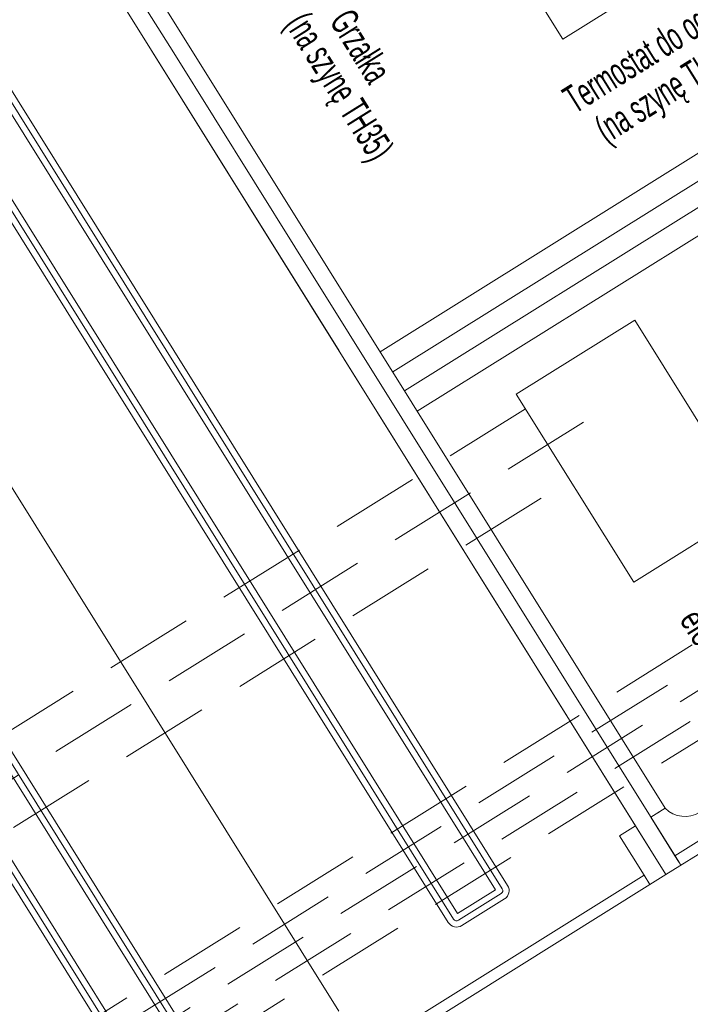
# Model space of a CAD drawing. Header units: metres. Extents: x 0 to 8443948, y 0 to 5887002.
# Tile 239 of 256: x 8443804 to 8443834, y 5886688 to 5886732. Entities that reach past the tile are written whole.
import ezdxf
from ezdxf.enums import TextEntityAlignment as Align

# ---------------------------------------------------------------- set-up
doc = ezdxf.new("R2010")
doc.units = ezdxf.units.M
doc.header["$MEASUREMENT"] = 0
doc.linetypes.add('DASHED', pattern=[19.05, 12.7, -6.35])
doc.layers.get('0').update_dxf_attribs({"color": 250, "linetype": 'CONTINUOUS', "lineweight": 5})
doc.layers.add('kontur OBUDOWY', color=7, linetype='CONTINUOUS', lineweight=5)
doc.layers.add('światłowód', color=7, linetype='DASHED', lineweight=30)
doc.styles.add('romans', font='romans.shx')
doc.styles.get("Standard").update_dxf_attribs({"font": 'Working1250', "width": 0.75})

# ---------------------------------------------------------------- blocks, each defined once
blk = doc.blocks.new('STN80X58_2')
at = {"layer": 'kontur OBUDOWY', "color": 0}
for p, q in [((800, 580), (800, 0)), ((800, 0), (0, 0))]:
    blk.add_line(p, q, dxfattribs=at)
at = {"layer": 'kontur OBUDOWY'}
for p, q in [((375, 550.59), (375, 24.59)), ((392, 550.59), (392, 24.59)), ((408, 550.59), (408, 24.59)), ((425, 550.59), (425, 24.59)), ((279.12, 12.59), (115.78, 12.59)), ((496.68, 12.59), (662.33, 12.59))]:
    blk.add_line(p, q, dxfattribs=at)
at = {"layer": 'kontur OBUDOWY', "color": 7}
for p, q in [((792, 12.59), (792, 92.9)), ((40.5, 24.59), (759.5, 24.59)), ((2, 12.59), (115.78, 12.59)), ((279.12, 12.59), (496.68, 12.59)), ((662.33, 12.59), (798, 12.59)), ((759.5, 12.59), (792, 12.59))]:
    blk.add_line(p, q, dxfattribs=at)
at = {"layer": 'kontur OBUDOWY', "color": 7, "ltscale": 0.3}
blk.add_line((759.5, 24.59), (759.5, 12.59), dxfattribs=at)
at = {"layer": 'kontur OBUDOWY', "color": 7, "ltscale": 0.2}
blk.add_line((759.5, 12.59), (759.5, 20.59), dxfattribs=at)
at = {"layer": 'kontur OBUDOWY', "color": 7, "ltscale": 0.122327}
blk.add_line((792, 12.59), (796.89, 12.59), dxfattribs=at)
at = {"layer": 'kontur OBUDOWY', "color": 7, "ltscale": 0.01637}
blk.add_line((797.55, 12.59), (796.89, 12.59), dxfattribs=at)
at = {"layer": 'kontur OBUDOWY', "color": 7, "ltscale": 0.053979}
blk.add_line((799.71, 12.59), (797.55, 12.59), dxfattribs=at)
at = {"layer": 'kontur OBUDOWY', "color": 7, "ltscale": 0.05}
blk.add_line((800, 12.59), (798, 12.59), dxfattribs=at)
at = {"layer": 'kontur OBUDOWY', "color": 7, "ltscale": 0.007324}
blk.add_line((800, 12.59), (799.71, 12.59), dxfattribs=at)
at = {"layer": 'kontur OBUDOWY', "color": 7}
blk.add_arc((755, 44.07), 20, 283.00288, 359.99998, dxfattribs=at)
blk = doc.blocks.new('FTN-80')
at = {"layer": 'kontur OBUDOWY', "color": 7}
for p, q in [((41, 0), (359, 0)), ((759, 0), (41, 0)), ((759, 0), (759, -13.45)), ((759, 0), (800, 0)), ((800, 0), (800, -13.45)), ((759, -13.45), (792, -13.45)), ((792, -13.45), (792, -264.33)), ((792, -13.45), (800, -13.45)), ((800, -824.5), (800, -13.45)), ((800, -13.45), (800, -13.45)), ((759, -250), (41, -250))]:
    blk.add_line(p, q, dxfattribs=at)
at = {"layer": 'kontur OBUDOWY'}
for p, q in [((746.65, -100), (53.35, -100)), ((746.65, -104.5), (53.35, -104.5)), ((744.65, -109), (55.35, -109)), ((744.65, -141), (744.65, -109)), ((749.15, -143), (749.15, -107)), ((753.65, -143), (753.65, -107)), ((53.35, -145.5), (746.65, -145.5)), ((55.35, -141), (744.65, -141)), ((53.35, -150), (746.65, -150)), ((746.65, -350), (53.35, -350)), ((746.65, -354.5), (53.35, -354.5)), ((744.65, -359), (55.35, -359)), ((55.35, -391), (744.65, -391)), ((53.35, -395.5), (746.65, -395.5)), ((53.35, -400), (746.65, -400))]:
    blk.add_line(p, q, dxfattribs=at)
for centre, radius, start, end in [((746.65, -107), 7, 0, 90), ((746.65, -107), 2.5, 0, 90), ((746.65, -143), 7, 270, 0), ((746.65, -143), 2.5, 270, 0)]:
    blk.add_arc(centre, radius, start, end, dxfattribs=at)
blk = doc.blocks.new('VBBBDFG')
at = {"linetype": 'DASHED', "ltscale": 5}
for p, q in [((-907.34, -416.97), (-908.02, 880.23)), ((-922.28, -447.26), (-922.28, 865.22)), ((-938.25, -477.55), (-937.93, 850.22)), ((-953.06, -447.34), (-952.94, 835.21)), ((-968.01, -417.05), (-967.89, 820.21)), ((-1174.05, 587.2), (-1174.05, -548.25)), ((-1114.05, -548.25), (-1114.05, 587.2))]:
    blk.add_line(p, q, dxfattribs=at)
blk.add_lwpolyline([(-1383.96, 1019.56), (-1383.96, 749.56), (-1583.96, 749.56), (-1583.96, 1019.56)], close=True)
at = {"linetype": 'Continuous'}
blk.add_lwpolyline([(-1186.44, 686.95), (-1028.12, 686.95), (-1028.12, 587.2), (-1186.44, 587.2)], close=True, dxfattribs=at)
at = {"linetype": 'DASHED', "ltscale": 5}
blk.add_lwpolyline([(-1144.05, 617.45), (-1144.05, -618.97), (-1477.39, -618.97)], dxfattribs=at)
for name in ['STN80X58_2', 'FTN-80']:
    blk.add_blockref(name, (-1638.69, 496.1))
at = {"width": 0.6}
for s, p in [('Termostat do ogrzewania', (-1333.93, 728.56)), ('(na szynę TH35)', (-1303.74, 736.6))]:
    blk.add_text(s, height=19.8, rotation=90, dxfattribs=at).set_placement(p)
for s, p in [('Grzałka', (-1483.53, 614.71)), ('(na szynę TH35)', (-1498.51, 586.77))]:
    blk.add_text(s, height=19.8, dxfattribs=at).set_placement(p)
at = {"insert": (-892.99, 618.36), "char_height": 9, "attachment_point": 3}
blk.add_mtext_dynamic_manual_height_columns('{\\H2x;elektrycznej}', width=280.3853, gutter_width=50, heights=[18], dxfattribs=at)
at = {"layer": 'światłowód', "linetype": 'Continuous', "lineweight": 30, "ltscale": 2, "style": 'romans'}
for tag, height, p in [('10', 13.41, (-4191.31, 965.27)), ('Z', 13.41, (-3196.32, 943.85)), ('S20', 13.41, (-4160.79, 916.78)), ('Z', 13.41, (-3196.32, 889.77)), ('10', 13.41, (-3575.65, 875.05)), ('SŁUP19', 13.41, (-3342.82, 837.15)), ('S21', 13.41, (-3575.57, 837.15)), ('10', 13.41, (-4427.39, 702.74)), ('S17', 13.41, (-4440.36, 655.61)), ('10', 13.41, (-4427.39, 548.39)), ('S17', 13.41, (-4440.36, 455.19)), ('10', 13.41, (-3954.13, 319.17)), ('10', 13.41, (-3888.3, 319.17)), ('10', 13.41, (-3822.48, 319.17)), ('S1', 13.41, (-3988.04, 270.68)), ('10', 12, (-4164.93, -218.17)), ('Z', 12, (-4164.93, -265.32)), ('10', 13.41, (-3193.58, -277.91)), ('S13', 13.41, (-3163.06, -326.41))]:
    blk.add_attdef(tag, text='', height=height, dxfattribs=at).set_placement(p, align=Align.CENTER)
for p in [(-4395.86, 757.15), (-4395.86, 472.07)]:
    blk.add_attdef('10', text='', height=13.41, rotation=90, dxfattribs=at).set_placement(p, align=Align.CENTER)
blk = doc.blocks.new('122233221')
blk.add_blockref('VBBBDFG', (0, 0))

msp = doc.modelspace()

# ---------------------------------------------------------------- block references
at = {"xscale": 0.06288304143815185, "yscale": 0.06288304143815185, "zscale": 0.06288304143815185, "rotation": 301.977755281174}
msp.add_blockref('122233221', (8443834.8, 5886632.117), dxfattribs=at)

doc.saveas('drawing.dxf')
